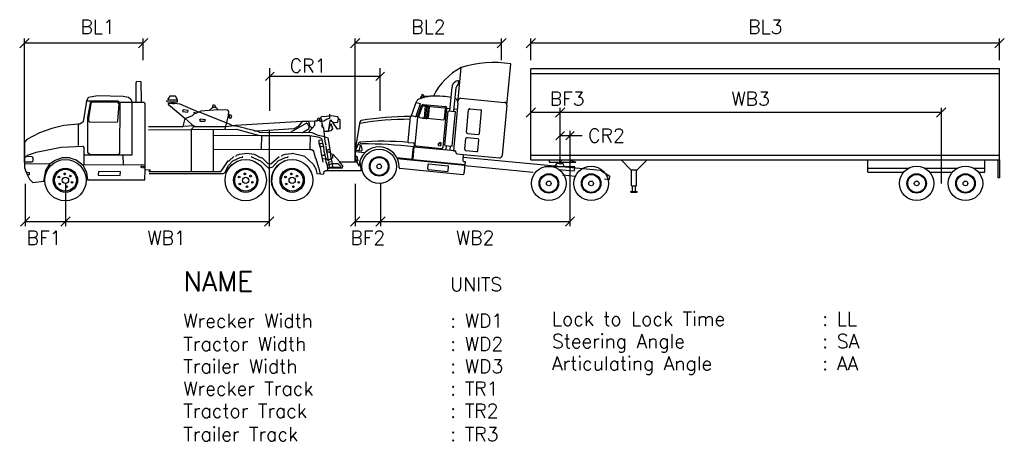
# Model space of a CAD drawing. Extents: x -19.1 to 9.5, y -6.4 to 5.9.
import ezdxf
from ezdxf.enums import TextEntityAlignment as Align

# ---------------------------------------------------------------- set-up
doc = ezdxf.new("R2010")
doc.units = 0
doc.header["$MEASUREMENT"] = 0
doc.layers.get('0').update_dxf_attribs({"linetype": 'CONTINUOUS'})
for name, color, linetype in [('ATDIMS', 7, 'CONTINUOUS'), ('ATTEXT', 7, 'CONTINUOUS'), ('ATVEHICLE', 7, 'CONTINUOUS')]:
    doc.layers.add(name, color=color, linetype=linetype)
doc.styles.get("Standard").update_dxf_attribs({"font": 'romans.shx'})

msp = doc.modelspace()

# ---------------------------------------------------------------- linework, layer by layer
at = {"flags": 128}
for points in [[(-15.697, 3.478), (-15.697, 4.023), (-15.687, 4.052), (-15.677, 4.072), (-15.568, 4.062), (-15.558, 3.498), (-15.578, 3.458)], [(-17.38, 2.825), (-17.796, 2.785), (-18.143, 2.706), (-18.499, 2.577), (-18.875, 2.379), (-18.935, 2.31), (-18.935, 1.834), (-18.935, 1.735), (-18.935, 1.686), (-18.935, 1.557), (-18.895, 1.438), (-18.855, 1.349), (-18.796, 1.231), (-18.697, 1.131), (-18.38, 1.171), (-18.321, 1.488), (-18.192, 1.686), (-18.073, 1.775), (-17.836, 1.864), (-17.647, 1.864), (-17.539, 1.825), (-17.44, 1.795), (-17.251, 1.646), (-17.143, 1.429), (-17.113, 1.211), (-15.449, 1.211), (-15.44, 1.498), (-15.44, 1.646), (-15.44, 3.429), (-15.469, 3.458), (-15.568, 3.458), (-15.826, 3.458), (-16.172, 3.458), (-16.232, 3.498), (-17.034, 3.498), (-17.143, 3.498), (-17.242, 2.894), (-17.331, 2.825), (-17.38, 2.825)], [(-17.143, 3.488), (-17.083, 3.607), (-16.826, 3.656), (-16.073, 3.636), (-15.925, 3.607), (-15.855, 3.557), (-15.826, 3.488), (-15.826, 1.933), (-17.222, 1.933)], [(-17.024, 3.498), (-17.113, 3.023), (-17.113, 2.013), (-17.034, 1.943), (-16.222, 1.943), (-16.172, 1.983), (-16.162, 3.458)], [(-17.044, 2.884), (-16.242, 2.894), (-16.232, 2.914), (-16.192, 3.419), (-16.232, 3.468), (-16.974, 3.468), (-17.014, 3.429), (-17.083, 2.993), (-17.083, 2.924), (-17.044, 2.884)], [(-14.796, 3.508), (-14.816, 3.508), (-14.806, 3.488), (-14.687, 3.478), (-14.598, 3.478), (-14.499, 3.478), (-14.499, 3.537), (-14.558, 3.636), (-14.727, 3.636), (-14.786, 3.557), (-14.786, 3.537), (-14.499, 3.537)], [(-10.093, 3.122), (-10.093, 3.072), (-10.093, 2.993), (-10.133, 2.983), (-10.162, 2.973), (-10.261, 2.914), (-10.341, 2.904), (-10.38, 2.933), (-10.43, 2.933), (-10.519, 2.914), (-10.697, 2.904), (-10.826, 2.904), (-10.885, 2.904), (-11.004, 2.765), (-11.123, 2.696), (-12.182, 2.627), (-12.261, 2.627), (-12.291, 2.646), (-12.499, 2.696), (-12.519, 2.706), (-12.845, 2.775), (-12.935, 2.775), (-12.945, 2.805), (-13.073, 2.854), (-13.865, 3.181), (-13.895, 3.181), (-14.42, 3.409), (-14.598, 3.429), (-14.647, 3.429), (-14.687, 3.429), (-14.776, 3.429), (-14.776, 3.409), (-14.281, 2.993), (-14.014, 2.765), (-13.093, 2.765), (-12.935, 2.775)], [(-14.697, 3.478), (-14.647, 3.429), (-14.598, 3.429), (-14.588, 3.478)], [(-14.766, 3.399), (-14.281, 2.993), (-14.063, 3.082), (-14.014, 3.131)], [(-14.36, 3.191), (-14.202, 3.181), (-14.192, 3.221), (-14.341, 3.24), (-14.36, 3.191)], [(-13.113, 2.696), (-13.123, 2.706), (-13.103, 2.765), (-13.044, 3.003), (-13.024, 3.072), (-13.024, 3.102), (-13.014, 3.191), (-13.044, 3.231), (-13.321, 3.24), (-13.578, 3.221), (-13.826, 3.201), (-13.954, 3.151), (-14.004, 3.131), (-14.014, 3.181), (-13.954, 3.151)], [(-13.578, 3.221), (-13.479, 3.32), (-13.42, 3.32), (-13.37, 3.3), (-13.331, 3.231)], [(-13.489, 3.29), (-13.469, 3.389), (-13.43, 3.389), (-13.4, 3.33)], [(-15.341, 2.765), (-14.341, 2.765), (-14.281, 2.993)], [(-13.845, 2.914), (-13.707, 2.914), (-13.687, 2.953), (-13.845, 2.973), (-13.865, 2.943), (-13.845, 2.914)], [(-13.004, 3.023), (-13.004, 3.013), (-12.945, 3.013), (-12.925, 3.072), (-12.994, 3.112), (-13.004, 3.023)], [(-10.895, 2.904), (-12.816, 2.785), (-12.845, 2.775), (-12.816, 2.785)], [(-10.875, 2.587), (-10.687, 2.597), (-10.598, 2.716), (-10.519, 2.795), (-10.519, 2.914), (-10.449, 2.924), (-10.42, 3.013), (-10.38, 3.003), (-10.38, 2.933), (-10.341, 2.904)], [(-10.697, 2.904), (-10.667, 2.765), (-10.588, 2.726)], [(-10.212, 2.29), (-10.202, 2.221), (-10.212, 2.29), (-10.222, 2.33), (-10.261, 2.716), (-10.271, 2.745), (-10.281, 2.775), (-10.291, 2.805), (-10.311, 2.904), (-10.311, 2.963), (-10.35, 2.983), (-10.321, 3.052), (-10.192, 3.062), (-10.034, 3.082), (-9.865, 3.052), (-9.836, 3.013), (-9.826, 2.993), (-9.796, 2.963), (-9.796, 2.696), (-9.855, 2.686), (-9.984, 2.864)], [(-9.984, 2.874), (-10.014, 2.904), (-10.053, 2.953), (-10.083, 2.924), (-10.133, 2.617), (-10.251, 2.617)], [(-9.826, 2.993), (-9.836, 2.963), (-9.865, 2.864), (-9.984, 2.874), (-10.004, 2.884), (-9.984, 2.874)], [(-17.38, 2.815), (-17.38, 2.211)], [(-15.341, 2.666), (-14.093, 2.676), (-13.905, 2.686), (-13.469, 2.676), (-12.786, 2.686), (-12.123, 2.498)], [(-14.093, 1.468), (-14.093, 1.498), (-14.093, 2.686), (-14.004, 2.775), (-14.35, 2.765)], [(-13.469, 2.676), (-13.469, 1.498), (-13.469, 1.458)], [(-12.182, 2.627), (-12.103, 2.587), (-11.212, 2.597), (-10.875, 2.587), (-10.677, 2.706), (-10.677, 2.755), (-10.717, 2.825), (-10.756, 2.854), (-11.212, 2.597)], [(-10.707, 2.597), (-10.608, 2.587), (-10.449, 2.518), (-10.251, 2.468), (-10.143, 2.429), (-10.063, 1.973), (-9.994, 1.953), (-9.796, 1.735), (-9.302, 1.735)], [(-10.291, 2.735), (-10.311, 2.805)], [(-10.261, 2.716), (-10.271, 2.745), (-10.281, 2.775), (-10.291, 2.805)], [(-10.133, 2.617), (-10.053, 2.844), (-10.004, 2.706), (-10.053, 2.636), (-10.133, 2.617)], [(-10.143, 1.478), (-10.143, 1.547), (-10.162, 1.656), (-10.192, 1.726), (-10.202, 1.834), (-10.212, 1.894), (-10.222, 1.933), (-10.242, 2.032), (-10.242, 2.052), (-10.261, 2.181), (-10.281, 2.27), (-10.301, 2.379), (-10.341, 2.419), (-10.39, 2.438), (-10.43, 2.448), (-10.667, 2.488), (-12.063, 2.488), (-12.123, 2.498), (-13.469, 2.488)], [(-12.093, 2.092), (-12.063, 2.122), (-12.053, 2.488)], [(-10.657, 2.488), (-10.667, 2.102), (-10.638, 2.102)], [(-10.261, 2.191), (-10.36, 2.161), (-10.39, 2.29), (-10.39, 2.359), (-10.291, 2.369)], [(-18.935, 1.844), (-18.895, 1.894), (-18.855, 1.933), (-18.618, 2.003), (-18.598, 2.013), (-17.875, 2.161), (-17.251, 2.191), (-17.222, 2.151), (-17.222, 1.924), (-17.222, 1.646), (-17.261, 1.636)], [(-9.134, 1.48), (-9.172, 1.478), (-10.212, 1.478), (-10.261, 1.438), (-10.271, 1.369), (-10.35, 1.379), (-10.39, 1.537), (-10.4, 1.557), (-10.479, 1.825), (-10.499, 1.854), (-10.548, 2.032), (-10.608, 2.082), (-10.667, 2.082), (-12.073, 2.092), (-13.469, 2.082)], [(-10.281, 2.27), (-10.38, 2.26), (-10.36, 2.161), (-10.341, 2.042), (-10.341, 2.023), (-10.321, 1.914), (-10.301, 1.825), (-10.281, 1.726)], [(-10.301, 1.844), (-10.301, 1.825), (-10.192, 1.834), (-10.123, 1.765), (-10.152, 1.943), (-10.172, 2.032)], [(-9.816, 1.735), (-9.717, 1.617), (-9.727, 1.547), (-10.113, 1.537), (-10.093, 1.577), (-10.014, 1.577), (-9.756, 1.587), (-9.836, 1.676), (-10.004, 1.676), (-10.034, 1.825), (-10.044, 1.844), (-10.053, 1.924), (-10.063, 1.983), (-10.103, 2.013), (-10.172, 2.013), (-10.192, 2.191)], [(-10.162, 2.072), (-10.113, 2.092), (-10.162, 2.072)], [(-18.935, 1.735), (-18.717, 1.735), (-18.687, 1.765), (-18.687, 1.854), (-18.717, 1.884), (-18.895, 1.894)], [(-16.063, 1.646), (-16.073, 1.924)], [(-15.44, 1.508), (-15.281, 1.498), (-15.331, 1.458), (-13.242, 1.458), (-13.202, 1.498), (-13.034, 1.765), (-13.004, 1.765), (-12.865, 1.894)], [(-15.321, 1.399), (-13.172, 1.399), (-13.123, 1.429), (-13.093, 1.498), (-13.053, 1.498), (-12.915, 1.656), (-12.746, 1.765)], [(-13.083, 1.518), (-13.024, 1.627), (-12.895, 1.765), (-12.687, 1.864), (-12.608, 1.874), (-12.618, 1.894)], [(-12.796, 1.894), (-12.786, 1.924), (-12.697, 1.953), (-12.489, 1.983), (-12.281, 1.953), (-12.073, 1.854), (-12.053, 1.864), (-11.885, 1.686), (-11.796, 1.676), (-11.548, 1.894)], [(-12.36, 1.894), (-12.331, 1.874), (-12.311, 1.864), (-12.093, 1.765), (-11.875, 1.557), (-11.836, 1.557), (-11.737, 1.587), (-11.578, 1.765), (-11.37, 1.864), (-11.291, 1.874), (-11.301, 1.894)], [(-11.39, 1.765), (-11.568, 1.646), (-11.697, 1.498), (-11.756, 1.349), (-11.776, 1.161), (-11.737, 0.993), (-11.638, 0.834), (-11.628, 0.815), (-11.509, 0.696)], [(-11.479, 1.894), (-11.469, 1.924), (-11.38, 1.953), (-11.182, 1.973), (-11.162, 1.983), (-10.885, 1.914), (-10.816, 1.904), (-10.568, 1.666), (-10.489, 1.528), (-10.459, 1.399), (-10.35, 1.389)], [(-10.321, 1.924), (-10.222, 1.933)], [(-10.103, 1.577), (-10.093, 1.636), (-10.123, 1.726), (-10.053, 1.745)], [(-10.063, 1.815), (-10.113, 1.795), (-10.063, 1.815)], [(-10.004, 1.864), (-9.994, 1.854), (-10.044, 1.834), (-10.004, 1.864)], [(-9.994, 1.904), (-10.004, 1.924), (-10.004, 1.894), (-9.994, 1.904)], [(-10.004, 1.894), (-10.004, 1.864)], [(-9.212, 1.735), (-9.172, 1.468)], [(-18.935, 1.676), (-18.182, 1.686)], [(-18.905, 1.448), (-18.806, 1.429), (-18.806, 1.359), (-18.875, 1.359)], [(-17.222, 1.656), (-16.073, 1.646), (-15.44, 1.656)], [(-16.806, 1.349), (-16.162, 1.339), (-16.152, 1.448), (-16.796, 1.458), (-16.806, 1.349)], [(-15.489, 1.547), (-15.568, 1.577), (-15.539, 1.617), (-15.469, 1.597), (-15.489, 1.547)], [(-10.162, 1.656), (-10.113, 1.646), (-10.014, 1.686), (-10.004, 1.577)]]:
    msp.add_lwpolyline(points, dxfattribs=at)
for centre, radius in [((-17.751, 1.201), 0.6), ((-12.522, 1.201), 0.6), ((-11.175, 1.201), 0.6), ((-17.751, 1.201), 0.352), ((-17.751, 1.201), 0.318), ((-12.522, 1.201), 0.352), ((-12.522, 1.201), 0.318), ((-11.175, 1.201), 0.352), ((-11.175, 1.201), 0.318), ((-17.942, 1.293), 0.0245), ((-17.751, 1.201), 0.0908), ((-17.774, 1.384), 0.0245), ((-17.61, 1.32), 0.0245), ((-17.56, 1.139), 0.0245), ((-12.713, 1.293), 0.0245), ((-12.522, 1.201), 0.0908), ((-12.545, 1.384), 0.0245), ((-12.381, 1.32), 0.0245), ((-12.331, 1.139), 0.0245), ((-11.367, 1.293), 0.0245), ((-11.175, 1.201), 0.0908), ((-11.199, 1.384), 0.0245), ((-11.035, 1.32), 0.0245), ((-10.985, 1.139), 0.0245), ((-17.919, 1.093), 0.0245), ((-17.715, 1.012), 0.0245), ((-12.691, 1.093), 0.0245), ((-12.486, 1.012), 0.0245), ((-11.344, 1.093), 0.0245), ((-11.139, 1.012), 0.0245)]:
    msp.add_circle(centre, radius)
at = {"layer": 'ATDIMS'}
for p, q in [((-19.078, 5.048), (-18.808, 5.318)), ((-18.943, 1.717), (-18.943, 5.318)), ((-15.499, 5.183), (-18.943, 5.183)), ((-15.634, 5.048), (-15.364, 5.318)), ((-15.499, 4.683), (-15.499, 5.318)), ((-9.482, 5.048), (-9.212, 5.318)), ((-9.347, 1.717), (-9.347, 5.318)), ((-5.098, 5.183), (-9.347, 5.183)), ((-5.233, 5.048), (-4.963, 5.318)), ((-5.098, 4.683), (-5.098, 5.318)), ((-4.384, 5.048), (-4.114, 5.318)), ((-4.249, 4.683), (-4.249, 5.318)), ((9.347, 5.183), (-4.249, 5.183)), ((9.212, 5.048), (9.482, 5.318)), ((9.347, 4.683), (9.347, 5.318)), ((-11.946, 4.095), (-11.7, 4.34)), ((-11.823, 3.215), (-11.823, 4.456)), ((-8.746, 4.095), (-8.5, 4.34)), ((-8.623, 3.215), (-8.623, 4.456)), ((-11.823, 4.217), (-8.623, 4.217)), ((-4.384, 3.028), (-4.114, 3.298)), ((7.648, 3.163), (-4.249, 3.163)), ((-3.535, 3.028), (-3.265, 3.298)), ((-3.4, 1.789), (-3.4, 3.298)), ((7.513, 3.028), (7.783, 3.298)), ((7.648, 3.298), (7.648, 1.108)), ((-11.838, 2.632), (-11.838, -0.135)), ((-3.522, 2.375), (-3.277, 2.62)), ((-3.239, 2.375), (-2.993, 2.62)), ((-3.116, 2.632), (-3.116, -0.135)), ((-3.4, 2.497), (-2.761, 2.497)), ((-18.919, 1.096), (-18.919, -0.135)), ((-17.746, 1.096), (-17.746, -0.135)), ((-9.347, 1.096), (-9.347, -0.135)), ((-8.616, 1.096), (-8.616, -0.135)), ((-19.054, -0.135), (-18.784, 0.135)), ((-18.919, 0), (-11.838, 0)), ((-17.881, -0.135), (-17.611, 0.135)), ((-11.973, -0.135), (-11.703, 0.135)), ((-9.482, -0.135), (-9.212, 0.135)), ((-9.347, 0), (-3.116, 0)), ((-8.751, -0.135), (-8.481, 0.135)), ((-3.251, -0.135), (-2.981, 0.135))]:
    msp.add_line(p, q, dxfattribs=at)
at = {"layer": 'ATVEHICLE', "color": 0}
for p, q in [((-4.948, 3.383), (-4.835, 4.577)), ((-6.366, 3.434), (-6.268, 4.473)), ((9.347, 4.433), (-4.249, 4.433)), ((-4.249, 1.789), (-4.249, 4.433)), ((9.347, 4.291), (-4.249, 4.291)), ((9.347, 1.789), (9.347, 4.433)), ((-6.356, 3.967), (-6.345, 4.084)), ((-6.601, 3.213), (-6.536, 3.901)), ((-6.483, 3.202), (-6.418, 3.89)), ((-7.709, 3.075), (-7.564, 3.488)), ((-7.581, 3.063), (-7.453, 3.431)), ((-7.574, 3.46), (-7.453, 3.431)), ((-7.564, 3.488), (-7.56, 3.499)), ((-7.449, 3.575), (-7.445, 3.615)), ((-7.445, 3.615), (-7.338, 3.605)), ((-7.41, 3.612), (-7.402, 3.694)), ((-7.402, 3.694), (-7.364, 3.655)), ((-7.396, 3.61), (-7.366, 3.632)), ((-7.366, 3.632), (-7.257, 3.622)), ((-7.364, 3.655), (-7.165, 3.636)), ((-7.165, 3.636), (-7.142, 3.664)), ((-7.142, 3.664), (-7.144, 3.637)), ((-6.366, 3.434), (-6.497, 2.057)), ((-6.366, 3.434), (-6.358, 3.517)), ((-6.281, 3.581), (-5.012, 3.46)), ((-7.542, 3.03), (-7.422, 3.372)), ((-7.496, 3.055), (-7.393, 3.347)), ((-7.379, 3.4), (-6.725, 3.338)), ((-7.369, 3.363), (-6.746, 3.304)), ((-7.355, 3.374), (-7.354, 3.381)), ((-7.355, 3.374), (-7.255, 3.364)), ((-7.354, 3.381), (-7.254, 3.371)), ((-7.316, 3.358), (-7.349, 3.011)), ((-7.299, 3.029), (-7.27, 3.33)), ((-7.27, 3.33), (-7.196, 3.323)), ((-7.234, 3.339), (-7.265, 3.01)), ((-7.227, 3.338), (-7.258, 3.009)), ((-7.196, 3.323), (-7.225, 3.022)), ((-6.795, 2.162), (-6.688, 3.292)), ((-6.753, 2.979), (-6.725, 3.278)), ((-6.743, 2.212), (-6.648, 3.217)), ((-6.688, 3.292), (-6.594, 3.284)), ((-6.648, 3.217), (-6.436, 3.197)), ((-6.532, 2.192), (-6.436, 3.197)), ((-6.477, 3.272), (-6.383, 3.263)), ((-6.118, 2.595), (-6.056, 3.247)), ((-6.02, 3.277), (-5.709, 3.247)), ((-5.741, 2.56), (-5.679, 3.211)), ((-4.948, 3.383), (-5.088, 1.917)), ((-9.345, 2.03), (-9.206, 2.898)), ((-7.749, 3.047), (-7.817, 2.321)), ((-7.709, 3.075), (-7.606, 3.05)), ((-7.542, 3.03), (-7.617, 2.24)), ((-7.581, 3.063), (-7.536, 3.047)), ((-7.476, 3.023), (-6.779, 2.957)), ((-7.391, 2.991), (-7.39, 2.998)), ((-7.291, 2.981), (-7.391, 2.991)), ((-7.291, 2.988), (-7.39, 2.998)), ((-7.225, 3.022), (-7.299, 3.029)), ((-7.799, 2.299), (-7.652, 2.285)), ((-6.927, 2.269), (-6.889, 2.296)), ((-6.857, 2.263), (-6.889, 2.296)), ((-6.165, 2.098), (-6.136, 2.408)), ((-6.099, 2.438), (-5.789, 2.409)), ((-6.088, 2.559), (-5.777, 2.53)), ((-5.788, 2.062), (-5.759, 2.372)), ((-9.345, 2.03), (-9.067, 2.004)), ((-9.326, 2.073), (-9.169, 2.058)), ((-9.264, 2.246), (-9.191, 2.221)), ((-9.191, 2.221), (-9.244, 2.065)), ((-7.669, 2.168), (-7.702, 1.815)), ((-7.642, 2.165), (-7.676, 1.812)), ((-7.633, 2.262), (-7.642, 2.165)), ((-6.454, 2.052), (-7.642, 2.165)), ((-7.58, 2.195), (-6.84, 2.125)), ((-6.933, 2.205), (-6.927, 2.269)), ((-6.933, 2.205), (-6.863, 2.198)), ((-6.927, 2.269), (-6.857, 2.263)), ((-6.863, 2.198), (-6.857, 2.263)), ((-6.743, 2.212), (-6.532, 2.192)), ((-6.709, 2.077), (-6.696, 2.208)), ((-6.591, 2.066), (-6.579, 2.196)), ((-6.497, 2.057), (-6.454, 2.052)), ((-6.424, 2.016), (-6.425, 2.006)), ((-6.135, 2.062), (-5.825, 2.032)), ((-9.344, 1.899), (-9.299, 1.895)), ((-9.313, 1.765), (-9.269, 1.761)), ((-9.299, 1.895), (-9.269, 1.761)), ((-8.143, 1.857), (-7.676, 1.812)), ((-8.128, 1.828), (-6.169, 1.643)), ((-7.664, 1.798), (-6.168, 1.656)), ((-6.395, 1.97), (-6.211, 1.952)), ((-6.211, 1.952), (-6.226, 1.788)), ((-6.218, 1.87), (-2.228, 1.492)), ((-6.211, 1.952), (-5.165, 1.853)), ((-6.16, 1.74), (-6.193, 1.391)), ((-6.189, 1.743), (-6.16, 1.74)), ((-4.249, 1.931), (9.347, 1.931)), ((-4.249, 1.789), (9.347, 1.789)), ((-3.719, 1.789), (-3.719, 1.723)), ((-3.719, 1.789), (-3.165, 1.789)), ((-3.719, 1.723), (-3.481, 1.723)), ((-3.423, 1.789), (-3.423, 1.749)), ((-3.423, 1.749), (-3.376, 1.749)), ((-3.376, 1.789), (-3.376, 1.749)), ((-3.317, 1.723), (-2.953, 1.723)), ((-3.165, 1.789), (-2.953, 1.736)), ((-1.352, 1.506), (-1.636, 1.789)), ((-1.163, 1.506), (-0.88, 1.789)), ((5.52, 1.435), (5.52, 1.789)), ((8.919, 1.435), (8.919, 1.789)), ((9.3, 1.271), (9.3, 1.789)), ((9.347, 1.789), (9.347, 1.271)), ((-8.055, 1.547), (-6.215, 1.372)), ((-7.24, 1.532), (-7.229, 1.655)), ((-7.222, 1.509), (-6.676, 1.457)), ((-7.206, 1.673), (-6.66, 1.622)), ((-6.653, 1.476), (-6.641, 1.599)), ((-6.17, 1.626), (-4.188, 1.438)), ((-3.824, 1.603), (-2.974, 1.603)), ((-3.542, 1.616), (-3.491, 1.688)), ((-3.48, 1.693), (-3.43, 1.688)), ((-3.474, 1.692), (-3.446, 1.71)), ((-3.454, 1.513), (-2.996, 1.47)), ((-3.325, 1.678), (-3.375, 1.683)), ((-3.332, 1.678), (-3.356, 1.702)), ((-3.279, 1.591), (-3.316, 1.671)), ((-2.987, 1.564), (-2.996, 1.47)), ((-2.228, 1.492), (-1.964, 1.318)), ((-1.352, 1.506), (-1.163, 1.506)), ((-1.329, 1.034), (-1.329, 1.506)), ((-1.187, 1.034), (-1.187, 1.506)), ((5.52, 1.553), (6.715, 1.553)), ((5.52, 1.435), (6.563, 1.435)), ((7.164, 1.553), (8.132, 1.553)), ((7.316, 1.435), (7.98, 1.435)), ((8.58, 1.553), (8.919, 1.553)), ((8.732, 1.435), (8.919, 1.435)), ((-3.336, 1.357), (-2.966, 1.322)), ((-2.114, 1.241), (-1.973, 1.227)), ((-1.973, 1.227), (-1.964, 1.318)), ((9.347, 1.271), (9.3, 1.271)), ((-1.352, 0.876), (-1.163, 0.876)), ((-1.352, 0.852), (-1.352, 0.876)), ((-1.329, 1.034), (-1.187, 1.034)), ((-1.305, 0.876), (-1.305, 1.034)), ((-1.211, 0.876), (-1.211, 1.034)), ((-1.163, 0.852), (-1.163, 0.876)), ((-1.352, 0.852), (-1.163, 0.852))]:
    msp.add_line(p, q, dxfattribs=at)
for centre, radius in [((-8.651, 1.603), 0.499), ((-8.651, 1.603), 0.283), ((-8.651, 1.603), 0.26), ((-3.399, 1.723), 0.0147), ((-8.651, 1.603), 0.068), ((-3.73, 1.108), 0.499), ((-2.502, 1.108), 0.499), ((6.94, 1.108), 0.499), ((8.356, 1.108), 0.499), ((-3.73, 1.108), 0.283), ((-3.73, 1.108), 0.26), ((-3.73, 1.108), 0.068), ((-2.502, 1.108), 0.283), ((-2.502, 1.108), 0.26), ((-2.502, 1.108), 0.068), ((6.94, 1.108), 0.283), ((6.94, 1.108), 0.26), ((6.94, 1.108), 0.068), ((8.356, 1.108), 0.283), ((8.356, 1.108), 0.26), ((8.356, 1.108), 0.068)]:
    msp.add_circle(centre, radius, dxfattribs=at)
for centre, radius, start, end in [((-5.328, 1.433), 3.183, 81.0948, 107.2439), ((-5.445, 2.872), 1.801, 117.3061, 154.6783), ((-6.349, 3.897), 0.187, 88.882, 178.882), ((-6.308, 3.865), 0.113, 115.0912, 167.2201), ((-7.471, 3.468), 0.0944, 109.4289, 160.7106), ((-6.992, 2.109), 1.536, 82.846, 109.4289), ((-7.432, 3.594), 0.0252, 121.6771, 227.4835), ((-6.839, 2.219), 1.414, 78.7902, 88.455), ((-6.507, 3.448), 0.142, 354.5803, 65.2397), ((-6.288, 3.51), 0.0706, 84.5803, 174.5803), ((-5.019, 3.39), 0.0706, 354.5803, 84.5803), ((-7.383, 3.358), 0.0416, 84.5803, 160.7106), ((-7.371, 3.34), 0.0236, 84.5803, 160.7106), ((-7.257, 3.341), 0.0236, 354.5803, 84.5803), ((-7.257, 3.341), 0.0307, 354.5803, 84.5803), ((-6.748, 3.281), 0.0236, 354.5803, 84.5803), ((-6.729, 3.296), 0.0416, 354.5803, 84.5803), ((-6.023, 3.244), 0.0332, 84.5803, 174.5803), ((-5.713, 3.214), 0.0332, 354.5803, 84.5803), ((-7.822, -4.876), 7.845, 89.5178, 100.2317), ((-9.165, 2.891), 0.0416, 99.7565, 169.6532), ((-7.822, -4.873), 7.921, 89.4699, 99.8134), ((-7.748, 3.089), 0.0416, 269.4513, 340.7106), ((-7.601, 3.07), 0.0208, 256.3925, 340.7106), ((-7.474, 3.047), 0.0236, 160.7106, 264.5803), ((-7.288, 3.012), 0.0236, 264.5803, 354.5803), ((-7.288, 3.012), 0.0307, 264.5803, 354.5803), ((-6.777, 2.981), 0.0236, 264.5803, 354.5803), ((-6.085, 2.592), 0.0332, 174.5803, 264.5803), ((-9.211, 2.259), 0.0416, 95.0176, 152.0476), ((-8.516, -5.588), 7.92, 84.8302, 95.0574), ((-9.147, 2.326), 0.0715, 200.7517, 271.2276), ((-7.797, 2.319), 0.0208, 174.5803, 264.5803), ((-6.889, 2.296), 0.00166, 354.5803, 174.5803), ((-6.889, 2.296), 0.00166, 174.5803, 354.5803), ((-6.102, 2.405), 0.0332, 84.5803, 174.5803), ((-5.792, 2.376), 0.0332, 354.5803, 84.5803), ((-5.774, 2.563), 0.0332, 264.5803, 354.5803), ((-8.724, 1.969), 0.624, 174.3511, 215.2363), ((-8.206, 1.726), 1.179, 152.0476, 165.0405), ((-8.654, 1.586), 0.58, 358.209, 177.6663), ((-9.318, 2.102), 0.173, 351.0021, 43.1022), ((-9.167, 2.079), 0.0208, 264.5803, 350.8555), ((-9.097, -9.63), 11.885, 82.9683, 90.2336), ((-7.654, 2.264), 0.0208, 354.5803, 84.5803), ((-7.576, 2.236), 0.0416, 174.5803, 264.5803), ((-6.837, 2.166), 0.0416, 264.5803, 354.5803), ((-6.457, 2.019), 0.0332, 354.5803, 84.5803), ((-6.392, 2.003), 0.0332, 174.5803, 264.5803), ((-6.132, 2.095), 0.0332, 174.5803, 264.5803), ((-5.822, 2.065), 0.0332, 264.5803, 354.5803), ((-7.663, 1.811), 0.0133, 174.5803, 264.5803), ((-6.185, 1.784), 0.0416, 174.5803, 264.5803), ((-5.158, 1.923), 0.0706, 264.5803, 354.5803), ((-3.481, 1.676), 0.0472, 30, 90), ((-3.317, 1.676), 0.0472, 90, 150), ((-2.961, 1.73), 0.0105, 321.1448, 38.8552), ((-8.053, 1.567), 0.0208, 179.205, 264.5803), ((-7.22, 1.53), 0.0208, 174.5803, 264.5803), ((-7.208, 1.653), 0.0208, 84.5803, 174.5803), ((-6.674, 1.478), 0.0208, 264.5803, 354.5803), ((-6.662, 1.601), 0.0208, 354.5803, 84.5803), ((-3.481, 1.681), 0.0118, 84.5803, 144.5803), ((-3.399, 1.723), 0.0472, 210, 330), ((-3.321, 1.673), 0.0118, 30, 90), ((-6.213, 1.393), 0.0208, 264.5803, 354.5803)]:
    msp.add_arc(centre, radius, start, end, dxfattribs=at)
for p in [(-9.338, 2.042), (-8.633, 1.668)]:
    msp.add_point(p, dxfattribs=at)

# ---------------------------------------------------------------- texts
at = {"layer": 'ATTEXT'}
for s, p in [('BL1', (-16.819, 5.453)), ('BL2', (-7.223, 5.453)), ('BL3', (2.549, 5.453)), ('BF3', (-3.2, 3.366)), ('WB3', (2.124, 3.366))]:
    msp.add_text(s, height=0.4, dxfattribs=at).set_placement(p, align=Align.CENTER)
for s, p in [('CR1', (-11.246, 4.524)), ('CR2', (-2.588, 2.497))]:
    msp.add_text(s, height=0.4, dxfattribs=at).set_placement(p, align=Align.MIDDLE_LEFT)
for s, p in [('BF1', (-18.373, -0.27)), ('WB1', (-14.817, -0.27)), ('BF2', (-8.982, -0.27)), ('WB2', (-5.866, -0.27))]:
    msp.add_text(s, height=0.4, dxfattribs=at).set_placement(p, align=Align.TOP_CENTER)
for s, height, p in [('NAME', 0.57, (-14.33, -2.02)), ('UNITS', 0.4, (-6.592, -2.02)), ('Wrecker Width', 0.4, (-14.33, -3.077)), (':', 0.4, (-6.592, -3.077)), ('WD1', 0.4, (-6.166, -3.077)), ('Lock to Lock Time', 0.4, (-3.639, -3.02)), (':', 0.4, (4.2, -3.02)), ('LL', 0.4, (4.625, -3.02)), ('Tractor Width', 0.4, (-14.33, -3.75)), ('WD2', 0.4, (-6.166, -3.75)), ('Steering Angle', 0.4, (-3.639, -3.668)), (':', 0.4, (4.2, -3.668)), ('SA', 0.4, (4.625, -3.668)), (':', 0.4, (-6.592, -3.75)), ('Trailer Width', 0.4, (-14.33, -4.397)), ('WD3', 0.4, (-6.166, -4.397)), ('Articulating Angle', 0.4, (-3.639, -4.315)), ('AA', 0.4, (4.625, -4.315)), (':', 0.4, (-6.592, -4.397)), (':', 0.4, (4.2, -4.315)), ('Wrecker Track', 0.4, (-14.33, -5.045)), (':', 0.4, (-6.592, -5.045)), ('TR1', 0.4, (-6.166, -5.045)), ('Tractor Track', 0.4, (-14.33, -5.692)), (':', 0.4, (-6.592, -5.692)), ('TR2', 0.4, (-6.166, -5.692)), ('Trailer Track', 0.4, (-14.33, -6.369)), ('TR3', 0.4, (-6.166, -6.369)), (':', 0.4, (-6.592, -6.369))]:
    msp.add_text(s, height=height, dxfattribs=at).set_placement(p)

doc.saveas('drawing.dxf')
